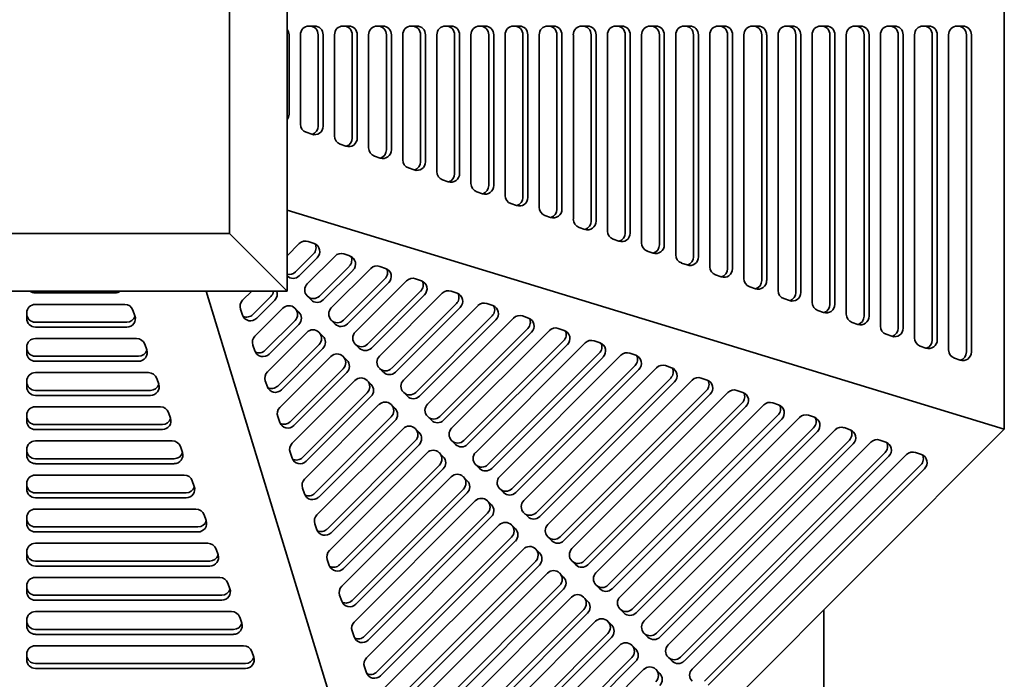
# Model space of a CAD drawing. Header units: millimetres. Extents: x 287 to 973, y 102 to 790.
# Tile 3 of 5: x 631 to 973, y 219 to 447. Entities that reach past the tile are written whole.
import ezdxf

# ---------------------------------------------------------------- set-up
doc = ezdxf.new("R2010")
doc.units = ezdxf.units.MM
doc.header["$LTSCALE"] = 3
doc.layers.add('Krawędzie widoczne(ISO)', color=7, linetype='Continuous', lineweight=35, true_color=0x262659)

msp = doc.modelspace()

# ---------------------------------------------------------------- linework, layer by layer
at = {"layer": 'Krawędzie widoczne(ISO)'}
for p, q in [((972.5, 588.87), (972.5, 305.14)), ((724, 353), (724, 541)), ((704, 521), (704, 373)), ((731.55, 444.79), (733.52, 444.79)), ((743.37, 444.79), (745.34, 444.79)), ((755.19, 444.79), (757.16, 444.79)), ((767.01, 444.79), (768.98, 444.79)), ((778.84, 444.79), (780.81, 444.79)), ((790.66, 444.79), (792.63, 444.79)), ((802.48, 444.79), (804.45, 444.79)), ((814.3, 444.79), (816.27, 444.79)), ((826.12, 444.79), (828.09, 444.79)), ((837.94, 444.79), (839.91, 444.79)), ((849.77, 444.79), (851.74, 444.79)), ((861.59, 444.79), (863.56, 444.79)), ((873.41, 444.79), (875.38, 444.79)), ((885.23, 444.79), (887.2, 444.79)), ((897.05, 444.79), (899.02, 444.79)), ((908.87, 444.79), (910.84, 444.79)), ((920.7, 444.79), (922.67, 444.79)), ((932.52, 444.79), (934.49, 444.79)), ((944.34, 444.79), (946.31, 444.79)), ((956.16, 444.79), (958.13, 444.79)), ((724.65, 441.79), (724.65, 414.27)), ((728.59, 410.84), (728.59, 441.79)), ((734.76, 441.79), (734.76, 410.16)), ((736.48, 441.79), (736.48, 410.16)), ((740.42, 406.73), (740.42, 441.79)), ((746.58, 441.79), (746.58, 406.04)), ((748.3, 441.79), (748.3, 406.04)), ((752.24, 402.61), (752.24, 441.79)), ((758.4, 441.79), (758.4, 401.93)), ((760.12, 441.79), (760.12, 401.93)), ((764.06, 398.5), (764.06, 441.79)), ((770.22, 441.79), (770.22, 397.81)), ((771.94, 441.79), (771.94, 397.81)), ((775.88, 394.38), (775.88, 441.79)), ((782.04, 441.79), (782.04, 393.7)), ((783.76, 441.79), (783.76, 393.7)), ((787.7, 390.27), (787.7, 441.79)), ((793.87, 441.79), (793.87, 389.58)), ((795.58, 441.79), (795.58, 389.58)), ((799.52, 386.15), (799.52, 441.79)), ((805.69, 441.79), (805.69, 385.47)), ((807.41, 441.79), (807.41, 385.47)), ((811.35, 382.04), (811.35, 441.79)), ((817.51, 441.79), (817.51, 381.35)), ((819.23, 441.79), (819.23, 381.35)), ((823.17, 377.92), (823.17, 441.79)), ((829.33, 441.79), (829.33, 377.24)), ((831.05, 441.79), (831.05, 377.24)), ((834.99, 373.81), (834.99, 441.79)), ((841.15, 441.79), (841.15, 373.12)), ((842.87, 441.79), (842.87, 373.12)), ((846.81, 369.7), (846.81, 441.79)), ((852.97, 441.79), (852.97, 369.01)), ((854.69, 441.79), (854.69, 369.01)), ((858.63, 365.58), (858.63, 441.79)), ((864.8, 441.79), (864.8, 364.89)), ((866.51, 441.79), (866.51, 364.89)), ((870.45, 361.47), (870.45, 441.79)), ((876.62, 441.79), (876.62, 360.78)), ((878.33, 441.79), (878.33, 360.78)), ((882.28, 357.35), (882.28, 441.79)), ((888.44, 441.79), (888.44, 356.66)), ((890.16, 441.79), (890.16, 356.66)), ((894.1, 353.24), (894.1, 441.79)), ((900.26, 441.79), (900.26, 352.55)), ((901.98, 441.79), (901.98, 352.55)), ((905.92, 349.12), (905.92, 441.79)), ((912.08, 441.79), (912.08, 348.44)), ((913.8, 441.79), (913.8, 348.44)), ((917.74, 345.01), (917.74, 441.79)), ((923.9, 441.79), (923.9, 344.32)), ((925.62, 441.79), (925.62, 344.32)), ((929.56, 340.89), (929.56, 441.79)), ((935.73, 441.79), (935.73, 340.21)), ((937.44, 441.79), (937.44, 340.21)), ((941.38, 336.78), (941.38, 441.79)), ((947.55, 441.79), (947.55, 336.09)), ((949.26, 441.79), (949.26, 336.09)), ((953.21, 332.61), (953.21, 441.79)), ((959.37, 441.79), (959.37, 331.93)), ((961.09, 441.79), (961.09, 331.93)), ((732.56, 407.32), (730.59, 408.01)), ((744.38, 403.21), (742.41, 403.89)), ((756.2, 399.09), (754.23, 399.78)), ((768.03, 394.98), (766.06, 395.66)), ((779.85, 390.86), (777.88, 391.55)), ((791.67, 386.75), (789.7, 387.43)), ((803.49, 382.63), (801.52, 383.32)), ((724, 381.04), (972.5, 305.14)), ((815.31, 378.52), (813.34, 379.2)), ((704, 373), (556, 373)), ((704, 373), (724, 353)), ((827.13, 374.4), (825.16, 375.09)), ((724, 365.24), (728.22, 369.45)), ((731.32, 370.18), (733.38, 369.46)), ((838.96, 370.29), (836.99, 370.97)), ((733.14, 365.88), (726.88, 359.63)), ((730.97, 355.54), (740.59, 365.16)), ((743.7, 365.88), (745.76, 365.17)), ((850.78, 366.17), (848.81, 366.86)), ((734.45, 364.57), (728.19, 358.32)), ((862.6, 362.06), (860.63, 362.74)), ((745.51, 361.58), (735.22, 351.29)), ((746.83, 360.27), (736.53, 349.98)), ((739.31, 347.2), (752.97, 360.86)), ((756.08, 361.58), (758.14, 360.87)), ((874.42, 357.94), (872.45, 358.63)), ((757.89, 357.28), (743.55, 342.95)), ((759.2, 355.97), (744.87, 341.64)), ((747.65, 338.86), (765.35, 356.56)), ((768.46, 357.29), (770.52, 356.57)), ((536, 353), (724, 353)), ((664.3, 352.35), (636.78, 352.35)), ((771.87, 104.5), (695.97, 353)), ((708.57, 349.81), (711.76, 353)), ((770.27, 352.99), (751.89, 334.61)), ((771.58, 351.67), (753.2, 333.3)), ((755.98, 330.52), (777.73, 352.26)), ((780.83, 352.99), (782.9, 352.27)), ((886.24, 353.83), (884.27, 354.51)), ((636.78, 348.41), (667.73, 348.41)), ((718.39, 351.14), (712.14, 344.89)), ((719.71, 349.83), (713.45, 343.58)), ((732.32, 349.94), (730.94, 351.33)), ((782.65, 348.69), (760.23, 326.27)), ((793.21, 348.69), (795.28, 347.97)), ((898.06, 349.71), (896.09, 350.4)), ((633.78, 343.49), (633.78, 345.46)), ((670.57, 346.41), (671.26, 344.44)), ((708.56, 344.65), (707.84, 346.71)), ((712.86, 337.43), (722.49, 347.05)), ((726.66, 347.12), (726.77, 347.01)), ((726.69, 347.09), (728.08, 345.7)), ((783.96, 347.38), (761.54, 324.96)), ((764.32, 322.18), (790.11, 347.96)), ((909.89, 345.6), (907.92, 346.28)), ((668.42, 342.25), (636.78, 342.25)), ((726.73, 342.81), (716.44, 332.51)), ((728.04, 341.49), (717.75, 331.2)), ((740.66, 341.6), (739.27, 342.99)), ((795.03, 344.39), (768.56, 317.93)), ((796.34, 343.08), (769.88, 316.62)), ((772.66, 313.84), (802.49, 343.66)), ((805.59, 344.39), (807.65, 343.67)), ((921.71, 341.48), (919.74, 342.17)), ((668.42, 340.53), (636.78, 340.53)), ((717.16, 325.05), (730.82, 338.71)), ((735, 338.78), (735.11, 338.67)), ((735.03, 338.75), (736.42, 337.36)), ((807.41, 340.09), (776.9, 309.59)), ((808.72, 338.78), (778.21, 308.28)), ((780.99, 305.5), (814.87, 339.37)), ((817.97, 340.09), (820.03, 339.38)), ((933.53, 337.37), (931.56, 338.05)), ((636.78, 336.59), (671.85, 336.59)), ((674.69, 334.59), (675.37, 332.62)), ((735.07, 334.47), (720.73, 320.13)), ((749, 333.26), (747.61, 334.65)), ((819.78, 335.79), (785.24, 301.26)), ((821.1, 334.48), (786.55, 299.94)), ((789.33, 297.16), (827.24, 335.07)), ((830.35, 335.79), (832.41, 335.08)), ((633.78, 331.66), (633.78, 333.63)), ((712.85, 332.27), (712.14, 334.33)), ((736.38, 333.15), (722.04, 318.82)), ((832.16, 331.49), (793.57, 292.92)), ((842.73, 331.5), (844.79, 330.78)), ((945.35, 333.25), (943.38, 333.94)), ((672.53, 330.43), (636.78, 330.43)), ((672.53, 328.71), (636.78, 328.71)), ((721.45, 312.67), (739.16, 330.37)), ((743.34, 330.44), (743.44, 330.33)), ((743.37, 330.41), (744.75, 329.02)), ((833.48, 330.18), (794.89, 291.6)), ((797.67, 288.82), (839.62, 330.77)), ((957.17, 329.09), (955.2, 329.78)), ((636.78, 324.77), (675.96, 324.77)), ((743.4, 326.13), (725.03, 307.75)), ((744.72, 324.82), (726.34, 306.44)), ((757.33, 324.92), (755.95, 326.31)), ((844.54, 327.2), (801.91, 284.58)), ((845.85, 325.88), (803.22, 283.26)), ((806, 280.48), (852, 326.47)), ((855.11, 327.2), (857.17, 326.48)), ((633.78, 319.84), (633.78, 321.81)), ((678.8, 322.77), (679.49, 320.8)), ((717.15, 319.89), (716.43, 321.95)), ((725.75, 300.29), (747.5, 322.04)), ((751.67, 322.1), (751.78, 321.99)), ((751.7, 322.07), (753.09, 320.68)), ((856.92, 322.9), (810.25, 276.24)), ((858.23, 321.59), (811.56, 274.93)), ((814.34, 272.15), (864.38, 322.17)), ((867.48, 322.9), (869.55, 322.18)), ((676.65, 318.6), (636.78, 318.6)), ((751.74, 317.79), (729.32, 295.37)), ((765.67, 316.58), (764.28, 317.97)), ((869.3, 318.6), (818.58, 267.9)), ((870.61, 317.29), (819.9, 266.59)), ((822.68, 263.81), (876.76, 317.87)), ((879.86, 318.6), (881.93, 317.88)), ((676.65, 316.89), (636.78, 316.89)), ((753.05, 316.48), (730.63, 294.06)), ((881.68, 314.3), (826.92, 259.56)), ((892.24, 314.3), (894.3, 313.59)), ((636.78, 312.95), (680.08, 312.95)), ((682.92, 310.95), (683.6, 308.98)), ((730.04, 287.91), (755.83, 313.7)), ((760.01, 313.76), (760.12, 313.66)), ((760.04, 313.73), (761.43, 312.34)), ((882.99, 312.99), (828.23, 258.25)), ((831.01, 255.47), (889.14, 313.58)), ((633.78, 308.02), (633.78, 309.99)), ((721.44, 307.51), (720.73, 309.57)), ((760.08, 309.45), (733.61, 282.99)), ((761.39, 308.14), (734.93, 281.68)), ((774.01, 308.25), (772.62, 309.64)), ((894.06, 310), (835.26, 251.22)), ((895.37, 308.69), (836.57, 249.91)), ((839.35, 247.13), (901.52, 309.28)), ((904.62, 310), (906.68, 309.29)), ((680.76, 306.78), (636.78, 306.78)), ((680.76, 305.06), (636.78, 305.06)), ((734.34, 275.53), (764.17, 305.36)), ((768.35, 305.42), (768.45, 305.32)), ((768.37, 305.39), (769.76, 304)), ((972.5, 305.14), (771.87, 104.5)), ((906.43, 305.7), (843.59, 242.88)), ((907.75, 304.39), (844.91, 241.57)), ((847.68, 238.79), (913.89, 304.98)), ((917, 305.71), (919.06, 304.99)), ((636.78, 301.12), (684.19, 301.12)), ((768.41, 301.11), (737.91, 270.61)), ((782.34, 299.91), (780.95, 301.3)), ((918.81, 301.41), (851.93, 234.54)), ((856.02, 230.45), (926.27, 300.68)), ((929.38, 301.41), (931.44, 300.69)), ((633.78, 296.2), (633.78, 298.17)), ((687.03, 299.13), (687.72, 297.16)), ((725.74, 295.13), (725.02, 297.19)), ((738.63, 263.15), (772.51, 297.02)), ((769.73, 299.8), (739.22, 269.3)), ((776.68, 297.08), (776.79, 296.98)), ((776.71, 297.05), (778.1, 295.66)), ((920.13, 300.09), (853.24, 233.23)), ((931.19, 297.11), (860.27, 226.2)), ((941.75, 297.11), (943.82, 296.39)), ((684.88, 294.96), (636.78, 294.96)), ((932.5, 295.8), (861.58, 224.89)), ((864.36, 222.11), (938.65, 296.38)), ((684.88, 293.24), (636.78, 293.24)), ((776.75, 292.77), (742.2, 258.23)), ((778.06, 291.46), (743.52, 256.92)), ((790.68, 291.57), (789.29, 292.96)), ((943.57, 292.81), (868.6, 217.86)), ((944.88, 291.5), (869.92, 216.55)), ((636.78, 289.3), (688.31, 289.3)), ((691.15, 287.31), (691.83, 285.34)), ((742.93, 250.77), (780.84, 288.68)), ((785.02, 288.74), (785.13, 288.64)), ((785.05, 288.72), (786.44, 287.33)), ((633.78, 284.38), (633.78, 286.35)), ((730.03, 282.75), (729.32, 284.81)), ((785.09, 284.43), (746.5, 245.85)), ((799.02, 283.23), (797.63, 284.62)), ((688.99, 283.14), (636.78, 283.14)), ((688.99, 281.42), (636.78, 281.42)), ((747.22, 238.39), (789.18, 280.34)), ((786.4, 283.12), (747.81, 244.54)), ((793.36, 280.4), (793.46, 280.3)), ((793.38, 280.38), (794.77, 278.99)), ((636.78, 277.48), (692.42, 277.48)), ((633.78, 272.56), (633.78, 274.53)), ((695.26, 275.48), (695.95, 273.51)), ((793.42, 276.09), (750.79, 233.47)), ((794.74, 274.78), (752.11, 232.16)), ((807.35, 274.89), (805.96, 276.28)), ((693.11, 271.32), (636.78, 271.32)), ((693.11, 269.6), (636.78, 269.6)), ((734.33, 270.37), (733.61, 272.43)), ((751.52, 226.01), (797.52, 272)), ((801.69, 272.07), (801.8, 271.96)), ((801.72, 272.04), (803.11, 270.65)), ((801.76, 267.75), (755.09, 221.09)), ((803.07, 266.44), (756.4, 219.78)), ((815.69, 266.55), (814.3, 267.94)), ((633.78, 260.73), (633.78, 262.7)), ((636.78, 265.66), (696.54, 265.66)), ((699.38, 263.66), (700.06, 261.69)), ((755.81, 213.63), (805.85, 263.66)), ((810.03, 263.73), (810.13, 263.62)), ((810.06, 263.7), (811.45, 262.31)), ((697.22, 259.5), (636.78, 259.5)), ((738.62, 257.99), (737.9, 260.05)), ((810.1, 259.41), (759.38, 208.71)), ((824.03, 258.21), (822.64, 259.6)), ((697.22, 257.78), (636.78, 257.78)), ((811.41, 258.1), (760.69, 207.4)), ((636.78, 253.84), (700.65, 253.84)), ((760.11, 201.25), (814.19, 255.32)), ((818.37, 255.39), (818.47, 255.28)), ((818.39, 255.36), (819.78, 253.97)), ((633.78, 248.91), (633.78, 250.88)), ((703.49, 251.84), (704.18, 249.87)), ((818.43, 251.08), (763.68, 196.33)), ((819.75, 249.76), (764.99, 195.02)), ((832.36, 249.87), (830.97, 251.26)), ((701.34, 247.67), (636.78, 247.67)), ((701.34, 245.96), (636.78, 245.96)), ((742.91, 245.61), (742.2, 247.67)), ((764.4, 188.87), (822.53, 246.98)), ((826.7, 247.05), (826.81, 246.94)), ((826.73, 247.02), (828.12, 245.63)), ((826.77, 242.74), (767.97, 183.95)), ((840.7, 241.53), (839.31, 242.92)), ((910, 177), (910, 242.64)), ((633.78, 237.09), (633.78, 239.06)), ((636.78, 242.02), (704.77, 242.02)), ((707.6, 240.02), (708.29, 238.05)), ((828.08, 241.42), (769.28, 182.64)), ((705.45, 235.85), (636.78, 235.85)), ((768.69, 176.5), (830.86, 238.64)), ((835.04, 238.71), (835.14, 238.6)), ((835.07, 238.68), (836.46, 237.29)), ((705.45, 234.13), (636.78, 234.13)), ((747.21, 233.23), (746.49, 235.29)), ((835.11, 234.4), (772.27, 171.57)), ((836.42, 233.08), (773.58, 170.26)), ((849.04, 233.19), (847.65, 234.58)), ((636.78, 230.19), (708.88, 230.19)), ((772.99, 164.12), (839.2, 230.31)), ((843.38, 230.37), (843.48, 230.26)), ((843.4, 230.34), (844.79, 228.95)), ((633.78, 225.27), (633.78, 227.24)), ((711.72, 228.2), (712.41, 226.23)), ((843.44, 226.06), (776.56, 159.19)), ((857.37, 224.85), (855.98, 226.24)), ((709.57, 224.03), (636.78, 224.03)), ((709.57, 222.31), (636.78, 222.31)), ((751.5, 220.85), (750.79, 222.91)), ((777.28, 151.74), (847.53, 221.97)), ((844.76, 224.75), (777.87, 157.88)), ((851.71, 222.03), (851.82, 221.93)), ((851.74, 222), (853.13, 220.61))]:
    msp.add_line(p, q, dxfattribs=at)
for centre, major_axis, ratio, start_param, end_param in [((721.7, 441.79), (0, -3), 0.985138, 1.570796, 2.248727), ((731.55, 441.79), (0, 3), 0.985138, 0, 1.570796), ((731.8, 441.79), (0, 3), 0.985138, 4.712389, 6.283185), ((733.52, 441.79), (0, 3), 0.985138, 4.712389, 6.283185), ((743.37, 441.79), (0, 3), 0.985138, 0, 1.570796), ((743.62, 441.79), (0, 3), 0.985138, 4.712389, 6.283185), ((745.34, 441.79), (0, 3), 0.985138, 4.712389, 6.283185), ((755.19, 441.79), (0, 3), 0.985138, 0, 1.570796), ((755.45, 441.79), (0, 3), 0.985138, 4.712389, 6.283185), ((757.16, 441.79), (0, 3), 0.985138, 4.712389, 6.283185), ((767.01, 441.79), (0, 3), 0.985138, 0, 1.570796), ((767.27, 441.79), (0, 3), 0.985138, 4.712389, 6.283185), ((768.98, 441.79), (0, 3), 0.985138, 4.712389, 6.283185), ((778.84, 441.79), (0, 3), 0.985138, 0, 1.570796), ((779.09, 441.79), (0, 3), 0.985138, 4.712389, 6.283185), ((780.81, 441.79), (0, 3), 0.985138, 4.712389, 6.283185), ((790.66, 441.79), (0, 3), 0.985138, 0, 1.570796), ((790.91, 441.79), (0, 3), 0.985138, 4.712389, 6.283185), ((792.63, 441.79), (0, 3), 0.985138, 4.712389, 6.283185), ((802.48, 441.79), (0, 3), 0.985138, 0, 1.570796), ((802.73, 441.79), (0, 3), 0.985138, 4.712389, 6.283185), ((804.45, 441.79), (0, 3), 0.985138, 4.712389, 6.283185), ((814.3, 441.79), (0, 3), 0.985138, 0, 1.570796), ((814.55, 441.79), (0, 3), 0.985138, 4.712389, 6.283185), ((816.27, 441.79), (0, 3), 0.985138, 4.712389, 6.283185), ((826.12, 441.79), (0, 3), 0.985138, 0, 1.570796), ((826.38, 441.79), (0, 3), 0.985138, 4.712389, 6.283185), ((828.09, 441.79), (0, 3), 0.985138, 4.712389, 6.283185), ((837.94, 441.79), (0, 3), 0.985138, 0, 1.570796), ((838.2, 441.79), (0, 3), 0.985138, 4.712389, 6.283185), ((839.91, 441.79), (0, 3), 0.985138, 4.712389, 6.283185), ((849.77, 441.79), (0, 3), 0.985138, 0, 1.570796), ((850.02, 441.79), (0, 3), 0.985138, 4.712389, 6.283185), ((851.74, 441.79), (0, 3), 0.985138, 4.712389, 6.283185), ((861.59, 441.79), (0, 3), 0.985138, 0, 1.570796), ((861.84, 441.79), (0, 3), 0.985138, 4.712389, 6.283185), ((863.56, 441.79), (0, 3), 0.985138, 4.712389, 6.283185), ((873.41, 441.79), (0, 3), 0.985138, 0, 1.570796), ((873.66, 441.79), (0, 3), 0.985138, 4.712389, 6.283185), ((875.38, 441.79), (0, 3), 0.985138, 4.712389, 6.283185), ((885.23, 441.79), (0, 3), 0.985138, 0, 1.570796), ((885.48, 441.79), (0, 3), 0.985138, 4.712389, 6.283185), ((887.2, 441.79), (0, 3), 0.985138, 4.712389, 6.283185), ((897.05, 441.79), (0, 3), 0.985138, 0, 1.570796), ((897.31, 441.79), (0, 3), 0.985138, 4.712389, 6.283185), ((899.02, 441.79), (0, 3), 0.985138, 4.712389, 6.283185), ((908.87, 441.79), (0, 3), 0.985138, 0, 1.570796), ((909.13, 441.79), (0, 3), 0.985138, 4.712389, 6.283185), ((910.84, 441.79), (0, 3), 0.985138, 4.712389, 6.283185), ((920.7, 441.79), (0, 3), 0.985138, 0, 1.570796), ((920.95, 441.79), (0, 3), 0.985138, 4.712389, 6.283185), ((922.67, 441.79), (0, 3), 0.985138, 4.712389, 6.283185), ((932.52, 441.79), (0, 3), 0.985138, 0, 1.570796), ((932.77, 441.79), (0, 3), 0.985138, 4.712389, 6.283185), ((934.49, 441.79), (0, 3), 0.985138, 4.712389, 6.283185), ((944.34, 441.79), (0, 3), 0.985138, 0, 1.570796), ((944.59, 441.79), (0, 3), 0.985138, 4.712389, 6.283185), ((946.31, 441.79), (0, 3), 0.985138, 4.712389, 6.283185), ((956.16, 441.79), (0, 3), 0.985138, 0, 1.570796), ((956.41, 441.79), (0, 3), 0.985138, 4.712389, 6.283185), ((958.13, 441.79), (0, 3), 0.985138, 4.712389, 6.283185), ((721.7, 414.27), (0, -3), 0.985138, 0.89287, 1.570796), ((731.55, 410.84), (0, -3), 0.985138, 4.712389, 5.952847), ((733.52, 410.16), (0, -3), 0.985138, 5.952847, 7.853982), ((731.8, 410.16), (0, -3), 0.985138, 0.294852, 1.570796), ((743.37, 406.73), (0, -3), 0.985138, 4.712389, 5.952847), ((745.34, 406.04), (0, -3), 0.985138, 5.952847, 7.853982), ((743.62, 406.04), (0, -3), 0.985138, 0.294852, 1.570796), ((755.19, 402.61), (0, -3), 0.985138, 4.712389, 5.952847), ((757.16, 401.93), (0, -3), 0.985138, 5.952847, 7.853982), ((755.45, 401.93), (0, -3), 0.985138, 0.294852, 1.570796), ((767.01, 398.5), (0, -3), 0.985138, 4.712389, 5.952847), ((768.98, 397.81), (0, -3), 0.985138, 5.952847, 7.853982), ((767.27, 397.81), (0, -3), 0.985138, 0.294852, 1.570796), ((778.84, 394.38), (0, -3), 0.985138, 4.712389, 5.952847), ((780.81, 393.7), (0, -3), 0.985138, 5.952847, 7.853982), ((779.09, 393.7), (0, -3), 0.985138, 0.294852, 1.570796), ((790.66, 390.27), (0, -3), 0.985138, 4.712389, 5.952847), ((792.63, 389.58), (0, -3), 0.985138, 5.952847, 7.853982), ((790.91, 389.58), (0, -3), 0.985138, 0.294852, 1.570796), ((802.48, 386.15), (0, -3), 0.985138, 4.712389, 5.952847), ((804.45, 385.47), (0, -3), 0.985138, 5.952847, 7.853982), ((802.73, 385.47), (0, -3), 0.985138, 0.294852, 1.570796), ((814.3, 382.04), (0, -3), 0.985138, 4.712389, 5.952847), ((816.27, 381.35), (0, -3), 0.985138, 5.952847, 7.853982), ((814.55, 381.35), (0, -3), 0.985138, 0.294852, 1.570796), ((826.12, 377.92), (0, -3), 0.985138, 4.712389, 5.952847), ((828.09, 377.24), (0, -3), 0.985138, 5.952847, 7.853982), ((826.38, 377.24), (0, -3), 0.985138, 0.294852, 1.570796), ((837.94, 373.81), (0, -3), 0.985138, 4.712389, 5.952847), ((839.91, 373.12), (0, -3), 0.985138, 5.952847, 7.853982), ((838.2, 373.12), (0, -3), 0.985138, 0.294852, 1.570796), ((730.3, 367.37), (2.12, 2.12), 0.982624, 0.444343, 1.570648), ((731.05, 367.97), (2.12, 2.12), 0.982624, 4.71224, 5.962924), ((732.36, 366.65), (2.12, 2.12), 0.982624, 4.71224, 6.727528), ((849.77, 369.7), (0, -3), 0.985138, 4.712389, 5.952847), ((851.74, 369.01), (0, -3), 0.985138, 5.952847, 7.853982), ((850.02, 369.01), (0, -3), 0.985138, 0.294852, 1.570796), ((742.68, 363.07), (2.12, 2.12), 0.982624, 0.444343, 1.570648), ((744.74, 362.35), (2.12, 2.12), 0.982624, 4.71224, 6.727528), ((861.59, 365.58), (0, -3), 0.985138, 4.712389, 5.952847), ((743.43, 363.67), (2.12, 2.12), 0.982624, 4.71224, 5.962924), ((755.06, 358.77), (2.12, 2.12), 0.982624, 0.444343, 1.570648), ((863.56, 364.89), (0, -3), 0.985138, 5.952847, 7.853982), ((861.84, 364.89), (0, -3), 0.985138, 0.294852, 1.570796), ((724.8, 361.71), (-2.12, -2.12), 0.982624, 0.522743, 1.570648), ((726.11, 360.4), (-2.12, -2.12), 0.982624, 0.005522, 1.570648), ((755.81, 359.37), (2.12, 2.12), 0.982624, 4.71224, 5.962924), ((757.12, 358.06), (2.12, 2.12), 0.982624, 4.71224, 6.727528), ((873.41, 361.47), (0, -3), 0.985138, 4.712389, 5.952847), ((875.38, 360.78), (0, -3), 0.985138, 5.952847, 7.853982), ((873.66, 360.78), (0, -3), 0.985138, 0.294852, 1.570796), ((733.06, 353.45), (-2.12, -2.12), 0.982624, 4.71224, 6.283037), ((767.44, 354.47), (2.12, 2.12), 0.982624, 0.444343, 1.570648), ((768.19, 355.07), (2.12, 2.12), 0.982624, 4.71224, 5.962924), ((769.5, 353.76), (2.12, 2.12), 0.982624, 4.71224, 6.727528), ((885.23, 357.35), (0, -3), 0.985138, 4.712389, 5.952847), ((887.2, 356.66), (0, -3), 0.985138, 5.952847, 7.853982), ((885.48, 356.66), (0, -3), 0.985138, 0.294852, 1.570796), ((636.78, 355.31), (-3, 0), 0.985138, 0.892864, 1.570796), ((664.3, 355.31), (-3, 0), 0.985138, 1.570796, 2.248734), ((716.31, 353.23), (-2.12, -2.12), 0.982624, 1.570648, 2.271761), ((717.62, 351.92), (-2.12, -2.12), 0.982624, 1.570648, 2.721815), ((779.81, 350.18), (2.12, 2.12), 0.982624, 0.444343, 1.570648), ((780.57, 350.77), (2.12, 2.12), 0.982624, 4.71224, 5.962924), ((781.88, 349.46), (2.12, 2.12), 0.982624, 4.71224, 6.727528), ((897.05, 353.24), (0, -3), 0.985138, 4.712389, 5.952847), ((899.02, 352.55), (0, -3), 0.985138, 5.952847, 7.853982), ((897.31, 352.55), (0, -3), 0.985138, 0.294852, 1.570796), ((636.78, 345.46), (-3, 0), 0.985138, 4.712389, 6.283185), ((667.73, 345.46), (3, 0), 0.985138, 0.330338, 1.570796), ((710.65, 347.73), (2.12, 2.12), 0.982624, 1.570648, 2.696953), ((724.57, 344.97), (2.12, 2.12), 0.982624, 6.283037, 7.853833), ((733.13, 353.37), (-2.12, -2.12), 0.982624, 0.013532, 1.570648), ((734.45, 352.06), (-2.12, -2.12), 0.982624, 6.283037, 7.853833), ((792.19, 345.88), (2.12, 2.12), 0.982624, 0.444343, 1.570648), ((908.87, 349.12), (0, -3), 0.985138, 4.712389, 5.952847), ((910.84, 348.44), (0, -3), 0.985138, 5.952847, 7.853982), ((909.13, 348.44), (0, -3), 0.985138, 0.294852, 1.570796), ((636.78, 345.2), (-3, 0), 0.985138, 0, 1.570796), ((711.37, 345.67), (-2.12, -2.12), 0.982624, 5.838545, 7.853833), ((710.06, 346.98), (-2.12, -2.12), 0.982624, 0.320262, 1.570648), ((724.65, 344.89), (2.12, 2.12), 0.982624, 4.71224, 6.283037), ((725.96, 343.58), (2.12, 2.12), 0.982624, 4.71224, 6.283037), ((741.39, 345.11), (-2.12, -2.12), 0.982624, 4.71224, 6.283037), ((792.94, 346.47), (2.12, 2.12), 0.982624, 4.71224, 5.962924), ((794.26, 345.16), (2.12, 2.12), 0.982624, 4.71224, 6.727528), ((804.57, 341.58), (2.12, 2.12), 0.982624, 0.444343, 1.570648), ((920.7, 345.01), (0, -3), 0.985138, 4.712389, 5.952847), ((636.78, 343.49), (-3, 0), 0.985138, 0, 1.570796), ((668.42, 343.49), (3, 0), 0.985138, 4.712389, 6.613523), ((668.42, 345.2), (3, 0), 0.985138, 4.712389, 5.988333), ((741.47, 345.04), (-2.12, -2.12), 0.982624, 0.013532, 1.570648), ((742.78, 343.72), (-2.12, -2.12), 0.982624, 6.283037, 7.853833), ((805.32, 342.18), (2.12, 2.12), 0.982624, 4.71224, 5.962924), ((806.63, 340.86), (2.12, 2.12), 0.982624, 4.71224, 6.727528), ((922.67, 344.32), (0, -3), 0.985138, 5.952847, 7.853982), ((920.95, 344.32), (0, -3), 0.985138, 0.294852, 1.570796), ((732.91, 336.63), (2.12, 2.12), 0.982624, 6.283037, 7.853833), ((732.98, 336.55), (2.12, 2.12), 0.982624, 4.71224, 6.283037), ((749.73, 336.77), (-2.12, -2.12), 0.982624, 4.71224, 6.283037), ((816.95, 337.28), (2.12, 2.12), 0.982624, 0.444343, 1.570648), ((817.7, 337.88), (2.12, 2.12), 0.982624, 4.71224, 5.962924), ((819.01, 336.56), (2.12, 2.12), 0.982624, 4.71224, 6.727528), ((932.52, 340.89), (0, -3), 0.985138, 4.712389, 5.952847), ((934.49, 340.21), (0, -3), 0.985138, 5.952847, 7.853982), ((932.77, 340.21), (0, -3), 0.985138, 0.294852, 1.570796), ((636.78, 333.63), (-3, 0), 0.985138, 4.712389, 6.283185), ((671.85, 333.63), (3, 0), 0.985138, 0.330338, 1.570796), ((714.95, 335.35), (2.12, 2.12), 0.982624, 1.570648, 2.696953), ((734.3, 335.24), (2.12, 2.12), 0.982624, 4.71224, 6.283037), ((749.81, 336.7), (-2.12, -2.12), 0.982624, 0.013532, 1.570648), ((829.33, 332.98), (2.12, 2.12), 0.982624, 0.444343, 1.570648), ((830.08, 333.58), (2.12, 2.12), 0.982624, 4.71224, 5.962924), ((831.39, 332.27), (2.12, 2.12), 0.982624, 4.71224, 6.727528), ((944.34, 336.78), (0, -3), 0.985138, 4.712389, 5.952847), ((946.31, 336.09), (0, -3), 0.985138, 5.952847, 7.853982), ((944.59, 336.09), (0, -3), 0.985138, 0.294852, 1.570796), ((636.78, 333.38), (-3, 0), 0.985138, 0, 1.570796), ((636.78, 331.66), (-3, 0), 0.985138, 0, 1.570796), ((672.53, 331.66), (3, 0), 0.985138, 4.712389, 6.613523), ((672.53, 333.38), (3, 0), 0.985138, 4.712389, 5.988333), ((715.66, 333.29), (-2.12, -2.12), 0.982624, 5.838545, 7.853833), ((714.35, 334.6), (-2.12, -2.12), 0.982624, 0.320262, 1.570648), ((741.24, 328.29), (2.12, 2.12), 0.982624, 6.283037, 7.853833), ((751.12, 335.38), (-2.12, -2.12), 0.982624, 6.283037, 7.853833), ((841.71, 328.68), (2.12, 2.12), 0.982624, 0.444343, 1.570648), ((956.16, 332.61), (0, -3), 0.985138, 4.712389, 5.952847), ((958.13, 331.93), (0, -3), 0.985138, 5.952847, 7.853982), ((956.41, 331.93), (0, -3), 0.985138, 0.294852, 1.570796), ((741.32, 328.21), (2.12, 2.12), 0.982624, 4.71224, 6.283037), ((742.63, 326.9), (2.12, 2.12), 0.982624, 4.71224, 6.283037), ((758.07, 328.43), (-2.12, -2.12), 0.982624, 4.71224, 6.283037), ((842.46, 329.28), (2.12, 2.12), 0.982624, 4.71224, 5.962924), ((843.77, 327.97), (2.12, 2.12), 0.982624, 4.71224, 6.727528), ((854.09, 324.39), (2.12, 2.12), 0.982624, 0.444343, 1.570648), ((636.78, 321.81), (-3, 0), 0.985138, 4.712389, 6.283185), ((675.96, 321.81), (3, 0), 0.985138, 0.330338, 1.570796), ((719.24, 322.97), (2.12, 2.12), 0.982624, 1.570648, 2.696953), ((758.14, 328.36), (-2.12, -2.12), 0.982624, 0.013532, 1.570648), ((759.46, 327.04), (-2.12, -2.12), 0.982624, 6.283037, 7.853833), ((854.84, 324.98), (2.12, 2.12), 0.982624, 4.71224, 5.962924), ((856.15, 323.67), (2.12, 2.12), 0.982624, 4.71224, 6.727528), ((636.78, 321.56), (-3, 0), 0.985138, 0, 1.570796), ((676.65, 319.84), (3, 0), 0.985138, 4.712389, 6.613523), ((676.65, 321.56), (3, 0), 0.985138, 4.712389, 5.988333), ((749.58, 319.95), (2.12, 2.12), 0.982624, 6.283037, 7.853833), ((749.66, 319.87), (2.12, 2.12), 0.982624, 4.71224, 6.283037), ((766.4, 320.1), (-2.12, -2.12), 0.982624, 4.71224, 6.283037), ((866.46, 320.09), (2.12, 2.12), 0.982624, 0.444343, 1.570648), ((867.21, 320.68), (2.12, 2.12), 0.982624, 4.71224, 5.962924), ((868.53, 319.37), (2.12, 2.12), 0.982624, 4.71224, 6.727528), ((636.78, 319.84), (-3, 0), 0.985138, 0, 1.570796), ((719.96, 320.91), (-2.12, -2.12), 0.982624, 5.838545, 7.853833), ((718.65, 322.22), (-2.12, -2.12), 0.982624, 0.320262, 1.570648), ((750.97, 318.56), (2.12, 2.12), 0.982624, 4.71224, 6.283037), ((766.48, 320.02), (-2.12, -2.12), 0.982624, 0.013532, 1.570648), ((878.84, 315.79), (2.12, 2.12), 0.982624, 0.444343, 1.570648), ((879.59, 316.39), (2.12, 2.12), 0.982624, 4.71224, 5.962924), ((880.91, 315.07), (2.12, 2.12), 0.982624, 4.71224, 6.727528), ((757.92, 311.61), (2.12, 2.12), 0.982624, 6.283037, 7.853833), ((767.79, 318.71), (-2.12, -2.12), 0.982624, 6.283037, 7.853833), ((891.22, 311.49), (2.12, 2.12), 0.982624, 0.444343, 1.570648), ((636.78, 309.99), (-3, 0), 0.985138, 4.712389, 6.283185), ((680.08, 309.99), (3, 0), 0.985138, 0.330338, 1.570796), ((723.54, 310.59), (2.12, 2.12), 0.982624, 1.570648, 2.696953), ((757.99, 311.53), (2.12, 2.12), 0.982624, 4.71224, 6.283037), ((759.31, 310.22), (2.12, 2.12), 0.982624, 4.71224, 6.283037), ((774.74, 311.76), (-2.12, -2.12), 0.982624, 4.71224, 6.283037), ((891.97, 312.09), (2.12, 2.12), 0.982624, 4.71224, 5.962924), ((893.28, 310.77), (2.12, 2.12), 0.982624, 4.71224, 6.727528), ((636.78, 309.74), (-3, 0), 0.985138, 0, 1.570796), ((636.78, 308.02), (-3, 0), 0.985138, 0, 1.570796), ((680.76, 308.02), (3, 0), 0.985138, 4.712389, 6.613523), ((680.76, 309.74), (3, 0), 0.985138, 4.712389, 5.988333), ((724.25, 308.53), (-2.12, -2.12), 0.982624, 5.838545, 7.853833), ((722.94, 309.84), (-2.12, -2.12), 0.982624, 0.320262, 1.570648), ((774.82, 311.68), (-2.12, -2.12), 0.982624, 0.013532, 1.570648), ((776.13, 310.37), (-2.12, -2.12), 0.982624, 6.283037, 7.853833), ((903.6, 307.19), (2.12, 2.12), 0.982624, 0.444343, 1.570648), ((904.35, 307.79), (2.12, 2.12), 0.982624, 4.71224, 5.962924), ((905.66, 306.48), (2.12, 2.12), 0.982624, 4.71224, 6.727528), ((766.25, 303.27), (2.12, 2.12), 0.982624, 6.283037, 7.853833), ((766.33, 303.2), (2.12, 2.12), 0.982624, 4.71224, 6.283037), ((767.64, 301.88), (2.12, 2.12), 0.982624, 4.71224, 6.283037), ((783.08, 303.42), (-2.12, -2.12), 0.982624, 4.71224, 6.283037), ((915.98, 302.89), (2.12, 2.12), 0.982624, 0.444343, 1.570648), ((916.73, 303.49), (2.12, 2.12), 0.982624, 4.71224, 5.962924), ((918.04, 302.18), (2.12, 2.12), 0.982624, 4.71224, 6.727528), ((636.78, 298.17), (-3, 0), 0.985138, 4.712389, 6.283185), ((684.19, 298.17), (3, 0), 0.985138, 0.330338, 1.570796), ((727.83, 298.21), (2.12, 2.12), 0.982624, 1.570648, 2.696953), ((783.15, 303.34), (-2.12, -2.12), 0.982624, 0.013532, 1.570648), ((928.36, 298.6), (2.12, 2.12), 0.982624, 0.444343, 1.570648), ((929.11, 299.19), (2.12, 2.12), 0.982624, 4.71224, 5.962924), ((930.42, 297.88), (2.12, 2.12), 0.982624, 4.71224, 6.727528), ((636.78, 297.92), (-3, 0), 0.985138, 0, 1.570796), ((684.88, 296.2), (3, 0), 0.985138, 4.712389, 6.613523), ((684.88, 297.92), (3, 0), 0.985138, 4.712389, 5.988333), ((774.59, 294.93), (2.12, 2.12), 0.982624, 6.283037, 7.853833), ((774.67, 294.86), (2.12, 2.12), 0.982624, 4.71224, 6.283037), ((784.47, 302.03), (-2.12, -2.12), 0.982624, 6.283037, 7.853833), ((791.41, 295.08), (-2.12, -2.12), 0.982624, 4.71224, 6.283037), ((940.74, 294.3), (2.12, 2.12), 0.982624, 0.444343, 1.570648), ((636.78, 296.2), (-3, 0), 0.985138, 0, 1.570796), ((728.55, 296.15), (-2.12, -2.12), 0.982624, 5.838545, 7.853833), ((727.24, 297.46), (-2.12, -2.12), 0.982624, 0.320262, 1.570648), ((775.98, 293.54), (2.12, 2.12), 0.982624, 4.71224, 6.283037), ((941.49, 294.89), (2.12, 2.12), 0.982624, 4.71224, 5.962924), ((942.8, 293.58), (2.12, 2.12), 0.982624, 4.71224, 6.727528), ((791.49, 295), (-2.12, -2.12), 0.982624, 0.013532, 1.570648), ((792.8, 293.69), (-2.12, -2.12), 0.982624, 6.283037, 7.853833), ((636.78, 286.35), (-3, 0), 0.985138, 4.712389, 6.283185), ((688.31, 286.35), (3, 0), 0.985138, 0.330338, 1.570796), ((732.13, 285.83), (2.12, 2.12), 0.982624, 1.570648, 2.696953), ((782.93, 286.59), (2.12, 2.12), 0.982624, 6.283037, 7.853833), ((783, 286.52), (2.12, 2.12), 0.982624, 4.71224, 6.283037), ((784.32, 285.2), (2.12, 2.12), 0.982624, 4.71224, 6.283037), ((799.75, 286.74), (-2.12, -2.12), 0.982624, 4.71224, 6.283037), ((636.78, 286.09), (-3, 0), 0.985138, 0, 1.570796), ((636.78, 284.38), (-3, 0), 0.985138, 0, 1.570796), ((688.99, 284.38), (3, 0), 0.985138, 4.712389, 6.613523), ((688.99, 286.09), (3, 0), 0.985138, 4.712389, 5.988333), ((799.83, 286.66), (-2.12, -2.12), 0.982624, 0.013532, 1.570648), ((801.14, 285.35), (-2.12, -2.12), 0.982624, 6.283037, 7.853833), ((732.84, 283.77), (-2.12, -2.12), 0.982624, 5.838545, 7.853833), ((731.53, 285.08), (-2.12, -2.12), 0.982624, 0.320262, 1.570648), ((791.26, 278.26), (2.12, 2.12), 0.982624, 6.283037, 7.853833), ((791.34, 278.18), (2.12, 2.12), 0.982624, 4.71224, 6.283037), ((808.09, 278.4), (-2.12, -2.12), 0.982624, 4.71224, 6.283037), ((636.78, 274.53), (-3, 0), 0.985138, 4.712389, 6.283185), ((692.42, 274.53), (3, 0), 0.985138, 0.330338, 1.570796), ((792.65, 276.87), (2.12, 2.12), 0.982624, 4.71224, 6.283037), ((636.78, 274.27), (-3, 0), 0.985138, 0, 1.570796), ((693.11, 272.56), (3, 0), 0.985138, 4.712389, 6.613523), ((693.11, 274.27), (3, 0), 0.985138, 4.712389, 5.988333), ((736.42, 273.45), (2.12, 2.12), 0.982624, 1.570648, 2.696953), ((808.16, 278.32), (-2.12, -2.12), 0.982624, 0.013532, 1.570648), ((809.48, 277.01), (-2.12, -2.12), 0.982624, 6.283037, 7.853833), ((636.78, 272.56), (-3, 0), 0.985138, 0, 1.570796), ((737.14, 271.39), (-2.12, -2.12), 0.982624, 5.838545, 7.853833), ((735.82, 272.7), (-2.12, -2.12), 0.982624, 0.320262, 1.570648), ((799.6, 269.92), (2.12, 2.12), 0.982624, 6.283037, 7.853833), ((799.68, 269.84), (2.12, 2.12), 0.982624, 4.71224, 6.283037), ((800.99, 268.53), (2.12, 2.12), 0.982624, 4.71224, 6.283037), ((816.42, 270.06), (-2.12, -2.12), 0.982624, 4.71224, 6.283037), ((816.5, 269.98), (-2.12, -2.12), 0.982624, 0.013532, 1.570648), ((817.81, 268.67), (-2.12, -2.12), 0.982624, 6.283037, 7.853833), ((636.78, 262.7), (-3, 0), 0.985138, 4.712389, 6.283185), ((696.54, 262.7), (3, 0), 0.985138, 0.330338, 1.570796), ((740.72, 261.07), (2.12, 2.12), 0.982624, 1.570648, 2.696953), ((807.94, 261.58), (2.12, 2.12), 0.982624, 6.283037, 7.853833), ((808.01, 261.5), (2.12, 2.12), 0.982624, 4.71224, 6.283037), ((824.76, 261.72), (-2.12, -2.12), 0.982624, 4.71224, 6.283037), ((636.78, 262.45), (-3, 0), 0.985138, 0, 1.570796), ((636.78, 260.73), (-3, 0), 0.985138, 0, 1.570796), ((697.22, 260.73), (3, 0), 0.985138, 4.712389, 6.613523), ((697.22, 262.45), (3, 0), 0.985138, 4.712389, 5.988333), ((809.33, 260.19), (2.12, 2.12), 0.982624, 4.71224, 6.283037), ((824.84, 261.64), (-2.12, -2.12), 0.982624, 0.013532, 1.570648), ((741.43, 259.01), (-2.12, -2.12), 0.982624, 5.838545, 7.853833), ((740.12, 260.32), (-2.12, -2.12), 0.982624, 0.320262, 1.570648), ((816.27, 253.24), (2.12, 2.12), 0.982624, 6.283037, 7.853833), ((826.15, 260.33), (-2.12, -2.12), 0.982624, 6.283037, 7.853833), ((636.78, 250.88), (-3, 0), 0.985138, 4.712389, 6.283185), ((700.65, 250.88), (3, 0), 0.985138, 0.330338, 1.570796), ((816.35, 253.16), (2.12, 2.12), 0.982624, 4.71224, 6.283037), ((817.66, 251.85), (2.12, 2.12), 0.982624, 4.71224, 6.283037), ((833.1, 253.38), (-2.12, -2.12), 0.982624, 4.71224, 6.283037), ((636.78, 250.63), (-3, 0), 0.985138, 0, 1.570796), ((701.34, 248.91), (3, 0), 0.985138, 4.712389, 6.613523), ((701.34, 250.63), (3, 0), 0.985138, 4.712389, 5.988333), ((745.01, 248.69), (2.12, 2.12), 0.982624, 1.570648, 2.696953), ((833.17, 253.31), (-2.12, -2.12), 0.982624, 0.013532, 1.570648), ((834.49, 251.99), (-2.12, -2.12), 0.982624, 6.283037, 7.853833), ((636.78, 248.91), (-3, 0), 0.985138, 0, 1.570796), ((744.41, 247.94), (-2.12, -2.12), 0.982624, 0.320262, 1.570648), ((824.61, 244.9), (2.12, 2.12), 0.982624, 6.283037, 7.853833), ((824.69, 244.82), (2.12, 2.12), 0.982624, 4.71224, 6.283037), ((841.43, 245.04), (-2.12, -2.12), 0.982624, 4.71224, 6.283037), ((745.73, 246.63), (-2.12, -2.12), 0.982624, 5.838545, 7.853833), ((826, 243.51), (2.12, 2.12), 0.982624, 4.71224, 6.283037), ((841.51, 244.97), (-2.12, -2.12), 0.982624, 0.013532, 1.570648), ((636.78, 239.06), (-3, 0), 0.985138, 4.712389, 6.283185), ((704.77, 239.06), (3, 0), 0.985138, 0.330338, 1.570796), ((832.95, 236.56), (2.12, 2.12), 0.982624, 6.283037, 7.853833), ((842.82, 243.65), (-2.12, -2.12), 0.982624, 6.283037, 7.853833), ((636.78, 238.81), (-3, 0), 0.985138, 0, 1.570796), ((636.78, 237.09), (-3, 0), 0.985138, 0, 1.570796), ((705.45, 237.09), (3, 0), 0.985138, 4.712389, 6.613523), ((705.45, 238.81), (3, 0), 0.985138, 4.712389, 5.988333), ((749.31, 236.31), (2.12, 2.12), 0.982624, 1.570648, 2.696953), ((833.02, 236.48), (2.12, 2.12), 0.982624, 4.71224, 6.283037), ((834.34, 235.17), (2.12, 2.12), 0.982624, 4.71224, 6.283037), ((849.77, 236.7), (-2.12, -2.12), 0.982624, 4.71224, 6.283037), ((750.02, 234.25), (-2.12, -2.12), 0.982624, 5.838545, 7.853833), ((748.71, 235.56), (-2.12, -2.12), 0.982624, 0.320262, 1.570648), ((849.85, 236.63), (-2.12, -2.12), 0.982624, 0.013532, 1.570648), ((851.16, 235.31), (-2.12, -2.12), 0.982624, 6.283037, 7.853833), ((636.78, 227.24), (-3, 0), 0.985138, 4.712389, 6.283185), ((708.88, 227.24), (3, 0), 0.985138, 0.330338, 1.570796), ((841.28, 228.22), (2.12, 2.12), 0.982624, 6.283037, 7.853833), ((841.36, 228.14), (2.12, 2.12), 0.982624, 4.71224, 6.283037), ((842.67, 226.83), (2.12, 2.12), 0.982624, 4.71224, 6.283037), ((858.11, 228.37), (-2.12, -2.12), 0.982624, 4.71224, 6.283037), ((636.78, 226.99), (-3, 0), 0.985138, 0, 1.570796), ((636.78, 225.27), (-3, 0), 0.985138, 0, 1.570796), ((709.57, 225.27), (3, 0), 0.985138, 4.712389, 6.613523), ((709.57, 226.99), (3, 0), 0.985138, 4.712389, 5.988333), ((753.6, 223.93), (2.12, 2.12), 0.982624, 1.570648, 2.696953), ((858.18, 228.29), (-2.12, -2.12), 0.982624, 0.013532, 1.570648), ((849.62, 219.88), (2.12, 2.12), 0.982624, 6.283037, 7.853833), ((849.7, 219.8), (2.12, 2.12), 0.982624, 4.71224, 6.283037), ((859.5, 226.98), (-2.12, -2.12), 0.982624, 6.283037, 7.853833), ((866.44, 220.03), (-2.12, -2.12), 0.982624, 4.71224, 6.283037), ((754.32, 221.87), (-2.12, -2.12), 0.982624, 5.838545, 7.853833), ((753, 223.18), (-2.12, -2.12), 0.982624, 0.320262, 1.570648), ((851.01, 218.49), (2.12, 2.12), 0.982624, 4.71224, 6.283037)]:
    msp.add_ellipse(centre, major_axis=major_axis, ratio=ratio, start_param=start_param, end_param=end_param, dxfattribs=at)

doc.saveas('drawing.dxf')
